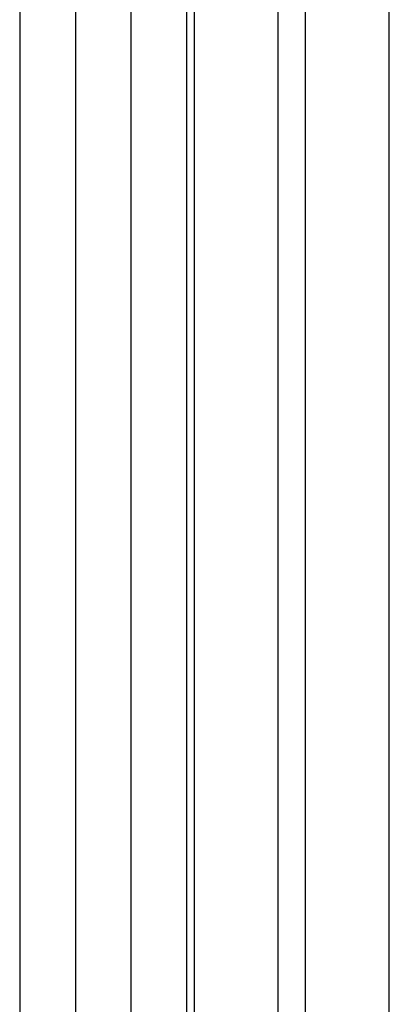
# Paper-space layout 'Sheet1' of a CAD drawing. Header units: millimetres. Extents: x -80341 to 21249, y 0 to 26255.
# Tile 97 of 154: x 17203 to 17334, y 6941 to 7292. Entities that reach past the tile are written whole.
import ezdxf

# ---------------------------------------------------------------- set-up
doc = ezdxf.new("R2010")
doc.units = ezdxf.units.MM
doc.linetypes.add('SLD-Sólida', pattern=[0])

psp = doc.layouts.new('Sheet1')

# ---------------------------------------------------------------- linework, layer by layer
at = {"color": 7, "linetype": 'SLD-Sólida', "lineweight": 25, "ltscale": 25}
for p, q in [((17334.28, 6741.33), (17334.28, 7804.75)), ((17304.28, 7748.88), (17304.28, 6741.33)), ((17294.68, 6764.19), (17294.68, 7731)), ((17202.51, 7688.37), (17202.51, 6725.41)), ((17222.51, 6725.41), (17222.51, 7688.37)), ((17264.68, 7675.13), (17264.68, 6764.19)), ((17242.11, 7665.51), (17242.11, 6702.55)), ((17262.11, 6702.55), (17262.11, 7665.51))]:
    psp.add_line(p, q, dxfattribs=at)

doc.saveas('drawing.dxf')
